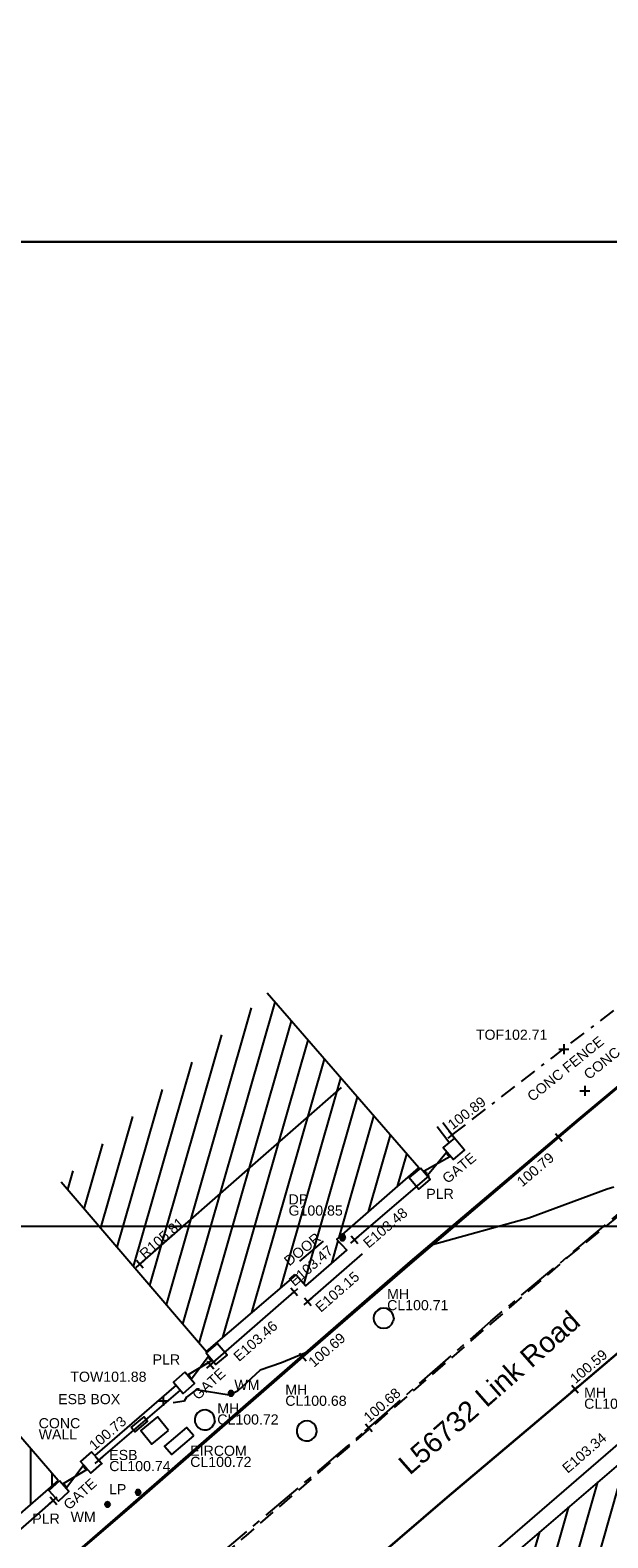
# Model space of a CAD drawing. Extents: x 635157 to 635442, y 694407 to 694910.
# Tile 21 of 104: x 635369 to 635386, y 694479 to 694524. Entities that reach past the tile are written whole.
import ezdxf

# ---------------------------------------------------------------- set-up
doc = ezdxf.new("R2010")
doc.units = 0
doc.header["$MEASUREMENT"] = 0
for name, pattern in [('BORDER', [1.75, 0.5, -0.25, 0.5, -0.25, 0, -0.25]), ('CENTER', [2, 1.25, -0.25, 0.25, -0.25]), ('DASHED', [0.75, 0.5, -0.25])]:
    doc.linetypes.add(name, pattern=pattern)
doc.layers.get('0').update_dxf_attribs({"color": 12, "linetype": 'CONTINUOUS'})
for name, color, linetype in [('APEX TITLE BLOCK', 86, 'CONTINUOUS'), ('BUILDING', 5, 'CONTINUOUS'), ('CONTOURS_MINOR', 132, 'CONTINUOUS'), ('DOOR', 7, 'CONTINUOUS'), ('DOOR_TXT', 7, 'CONTINUOUS'), ('DOWNPIPE', 151, 'CONTINUOUS'), ('DOWNPIPE_RMK', 151, 'CONTINUOUS'), ('EAVE', 3, 'CONTINUOUS'), ('EAVE_LVL', 3, 'CONTINUOUS'), ('EIRCOM_COVER', 3, 'CONTINUOUS'), ('EIRCOM_COVER_RMK', 3, 'CONTINUOUS'), ('ESB_BOX', 1, 'CONTINUOUS'), ('ESB_BOX_TXT', 1, 'CONTINUOUS'), ('ESB_COVER', 1, 'CONTINUOUS'), ('ESB_COVER_RMK', 1, 'CONTINUOUS'), ('FENCE', 32, 'BORDER'), ('FENCE_LVL', 32, 'CONTINUOUS'), ('FENCE_RMK', 32, 'CONTINUOUS'), ('GATE', 7, 'CONTINUOUS'), ('GATE_TXT', 7, 'CONTINUOUS'), ('GULLY', 151, 'CONTINUOUS'), ('HATCHING', 4, 'CONTINUOUS'), ('KERB_BOTTOM', 172, 'CONTINUOUS'), ('KERB_BOTTOM_LVL', 172, 'CONTINUOUS'), ('KERB_TOP', 2, 'CONTINUOUS'), ('LAMPPOST', 6, 'CONTINUOUS'), ('LAMPPOST_TXT', 6, 'CONTINUOUS'), ('LAYOUTS', 9, 'CONTINUOUS'), ('MANHOLES', 12, 'CONTINUOUS'), ('MANHOLES_RMK', 12, 'CONTINUOUS'), ('MARKINGS_DASHED_WHITE', 9, 'DASHED'), ('PILLAR', 12, 'CONTINUOUS'), ('PILLAR_RMK', 12, 'CONTINUOUS'), ('RIDGE', 6, 'CONTINUOUS'), ('RIDGE_LVL', 6, 'CONTINUOUS'), ('ROAD_CROWNLINE', 212, 'CENTER'), ('ROAD_CROWNLINE_LVL', 212, 'CONTINUOUS'), ('TEXT', 7, 'CONTINUOUS'), ('TEXT_RMK', 7, 'CONTINUOUS'), ('TEXT_TXT', 7, 'CONTINUOUS'), ('TOP_OF_FENCE_LEVEL', 212, 'CONTINUOUS'), ('TOP_OF_FENCE_LEVEL_TXT', 212, 'CONTINUOUS'), ('TOP_OF_WALL_LEVEL', 212, 'CONTINUOUS'), ('TOP_OF_WALL_LEVEL_TXT', 212, 'CONTINUOUS'), ('WALL', 12, 'CONTINUOUS'), ('WALL_LVL', 12, 'CONTINUOUS'), ('WALL_RMK', 12, 'CONTINUOUS'), ('WATER_METER', 5, 'CONTINUOUS'), ('WATER_METER_TXT', 5, 'CONTINUOUS')]:
    doc.layers.add(name, color=color, linetype=linetype)
doc.styles.add('Arial', font='arial.ttf')

# ---------------------------------------------------------------- blocks, each defined once
blk = doc.blocks.new('TitleBlock')
at = {"layer": 'APEX TITLE BLOCK', "color": 114, "true_color": 0x0fa54c}
blk.add_lwpolyline([(801, 473), (801, -81), (0, -81), (0, 473)], close=True, dxfattribs=at)
blk = doc.blocks.new('CIRCL')
at = {"color": 0, "linetype": 'ByBlock', "flags": 128}
for points in [[(0.5, 0), (0.475, 0.154), (0.404, 0.293), (0.293, 0.404), (0.154, 0.475), (0, 0.5), (-0.154, 0.475), (-0.293, 0.404), (-0.404, 0.293), (-0.475, 0.154), (-0.5, 0), (-0.475, -0.154), (-0.404, -0.293), (-0.293, -0.404), (-0.154, -0.475), (0, -0.5), (0.154, -0.475), (0.293, -0.404), (0.404, -0.293), (0.475, -0.154)], [(0.5, 0), (0.475, -0.154)]]:
    blk.add_lwpolyline(points, dxfattribs=at)
blk = doc.blocks.new('MH_CIR2')
at = {"color": 0, "linetype": 'ByBlock', "flags": 128}
for points in [[(0.5, 0), (0.475, 0.154), (0.404, 0.293), (0.293, 0.404), (0.154, 0.475), (0, 0.5), (-0.154, 0.475), (-0.293, 0.404), (-0.404, 0.293), (-0.475, 0.154), (-0.5, 0), (-0.475, -0.154), (-0.404, -0.293), (-0.293, -0.404), (-0.154, -0.475), (0, -0.5), (0.154, -0.475), (0.293, -0.404), (0.404, -0.293), (0.475, -0.154)], [(-0.499, -0.033), (0.033, 0.499)], [(-0.496, 0.06), (-0.06, 0.496)], [(-0.488, -0.111), (0.111, 0.488)], [(-0.467, -0.18), (0.18, 0.467)], [(-0.467, 0.179), (-0.179, 0.467)], [(-0.438, -0.241), (0.241, 0.438)], [(-0.403, -0.296), (0.296, 0.403)], [(-0.362, -0.345), (0.345, 0.362)], [(-0.315, -0.388), (0.388, 0.315)], [(-0.263, -0.425), (0.425, 0.263)], [(-0.204, -0.456), (0.456, 0.204)], [(-0.138, -0.48), (0.48, 0.138)], [(-0.064, -0.496), (0.496, 0.064)], [(0.5, 0), (0.475, -0.154)], [(0.022, -0.5), (0.5, -0.022)], [(0.128, -0.483), (0.483, -0.128)], [(0.305, -0.396), (0.396, -0.305)]]:
    blk.add_lwpolyline(points, dxfattribs=at)
blk = doc.blocks.new('GATE')
at = {"color": 0, "linetype": 'ByBlock', "flags": 128}
for points in [[(-0.450902, 0), (-0.451904, 0.007014), (-0.455912, 0.014028), (-0.460922, 0.019038), (-0.467936, 0.023046), (-0.475952, 0.024048), (-0.482966, 0.023046), (-0.48998, 0.019038), (-0.49499, 0.014028), (-0.498998, 0.007014), (-0.5, 0), (-0.498998, -0.007014), (-0.49499, -0.014028), (-0.48998, -0.019038), (-0.482966, -0.023046), (-0.475952, -0.024048), (-0.467936, -0.023046), (-0.460922, -0.019038), (-0.455912, -0.014028), (-0.451904, -0.007014)], [(-0.475952, 0.024048), (-0.475952, 0.078156), (0.475952, -0.078156), (0.475952, -0.024048)], [(-0.475952, -0.024048), (-0.475952, -0.078156), (0.475952, 0.078156), (0.475952, 0.024048)], [(-0.450902, 0), (-0.451904, -0.007014)], [(0.5, 0), (0.498998, 0.007014), (0.49499, 0.014028), (0.48998, 0.019038), (0.482966, 0.023046), (0.475952, 0.024048), (0.467936, 0.023046), (0.460922, 0.019038), (0.455912, 0.014028), (0.451904, 0.007014), (0.450902, 0), (0.451904, -0.007014), (0.455912, -0.014028), (0.460922, -0.019038), (0.467936, -0.023046), (0.475952, -0.024048), (0.482966, -0.023046), (0.48998, -0.019038), (0.49499, -0.014028), (0.498998, -0.007014)], [(0.5, 0), (0.498998, -0.007014)]]:
    blk.add_lwpolyline(points, dxfattribs=at)
blk = doc.blocks.new('SPOT')
at = {"color": 0, "linetype": 'ByBlock', "flags": 128}
for points in [[(-0.5, 0), (0.5, 0)], [(0, 0.5), (0, -0.5)]]:
    blk.add_lwpolyline(points, dxfattribs=at)
blk = doc.blocks.new('MH_CIR1')
at = {"color": 0, "linetype": 'ByBlock', "flags": 128}
for points in [[(0.5, 0), (0.475, 0.154), (0.404, 0.293), (0.293, 0.404), (0.154, 0.475), (0, 0.5), (-0.154, 0.475), (-0.293, 0.404), (-0.404, 0.293), (-0.475, 0.154), (-0.5, 0), (-0.475, -0.154), (-0.404, -0.293), (-0.293, -0.404), (-0.154, -0.475), (0, -0.5), (0.154, -0.475), (0.293, -0.404), (0.404, -0.293), (0.475, -0.154)], [(0.49, 0), (0.466, 0.151), (0.396, 0.288), (0.288, 0.396), (0.151, 0.466), (0, 0.49), (-0.151, 0.466), (-0.288, 0.396), (-0.396, 0.288), (-0.466, 0.151), (-0.49, 0), (-0.466, -0.151), (-0.396, -0.288), (-0.288, -0.396), (-0.151, -0.466), (0, -0.49), (0.151, -0.466), (0.288, -0.396), (0.396, -0.288), (0.466, -0.151)], [(0.471, 0), (0.448, 0.145), (0.381, 0.276), (0.276, 0.381), (0.145, 0.448), (0, 0.471), (-0.145, 0.448), (-0.276, 0.381), (-0.381, 0.276), (-0.448, 0.145), (-0.471, 0), (-0.448, -0.145), (-0.381, -0.276), (-0.276, -0.381), (-0.145, -0.448), (0, -0.471), (0.145, -0.448), (0.276, -0.381), (0.381, -0.276), (0.448, -0.145)], [(0.471, 0), (0.448, -0.145)], [(0.49, 0), (0.466, -0.151)], [(0.5, 0), (0.475, -0.154)]]:
    blk.add_lwpolyline(points, dxfattribs=at)

msp = doc.modelspace()

# ---------------------------------------------------------------- hatches: boundary and pattern name
at = {"layer": 'HATCHING'}
h = msp.add_hatch(dxfattribs=at)
h.set_pattern_fill('ANSI31', color=256, scale=5, angle=29)
h.paths.add_polyline_path([(635375.761, 694495.577), (635369.651, 694489.99), (635373.953, 694484.959), (635376.612, 694487.233), (635376.908, 694486.913), (635378.124, 694487.967), (635377.825, 694488.285), (635380.257, 694490.403)])
h.paths.add_polyline_path([(635386.735, 694482.092), (635382.232, 694478.239), (635377.264, 694473.927), (635373.703, 694470.866), (635379.644, 694463.935), (635392.289, 694475.638)])
h.paths.add_polyline_path([(635400.105, 694493.672), (635389.07, 694484.138), (635394.147, 694478.241), (635405.114, 694487.866)])
h.paths.add_polyline_path([(635414.354, 694498.338), (635411.485, 694502.049), (635405.029, 694497.064), (635412.734, 694487.163), (635419.036, 694492.258)])
h.paths.add_polyline_path([(635406.553, 694510.502), (635405.186, 694512.171), (635402.921, 694514.956), (635400.384, 694518.061), (635398.911, 694519.718), (635396.087, 694522.809), (635392.808, 694519.852), (635385.975, 694514.112), (635395.659, 694502.571), (635401.099, 694507.211), (635401.496, 694506.698)])
h.paths.add_polyline_path([(635426.874, 694517.566), (635419.573, 694512.507), (635421.884, 694509.166), (635424.227, 694505.781), (635424.337, 694505.581), (635424.396, 694505.475), (635425.173, 694504.426), (635426.531, 694502.629), (635427.374, 694501.532), (635435.798, 694505.95)])
h.paths.add_polyline_path([(635376.564, 694486.763), (635377.854, 694487.892), (635377.551, 694488.238), (635376.261, 694487.109)], flags=25)
h.paths.add_polyline_path([(635372.129, 694487.575), (635373.436, 694488.719), (635373.134, 694489.065), (635371.826, 694487.921)], flags=24)
h.paths.add_polyline_path([(635376.405, 694487.365), (635377.496, 694488.262), (635377.2, 694488.622), (635376.109, 694487.725)], flags=24)
h.paths.add_polyline_path([(635377.121, 694467.895), (635378.437, 694469.03), (635378.136, 694469.378), (635376.821, 694468.243)], flags=24)
h.paths.add_polyline_path([(635383.717, 694477.795), (635384.727, 694478.782), (635384.402, 694479.115), (635383.391, 694478.129)], flags=24)
h.paths.add_polyline_path([(635376.963, 694471.958), (635378.026, 694472.889), (635377.719, 694473.239), (635376.656, 694472.309)], flags=24)
h.paths.add_polyline_path([(635391.965, 694481.245), (635393.278, 694482.384), (635392.976, 694482.731), (635391.664, 694481.592)], flags=24)
h.paths.add_polyline_path([(635396.725, 694489.134), (635397.795, 694490.056), (635397.491, 694490.409), (635396.421, 694489.487)], flags=24)
h.paths.add_polyline_path([(635392.397, 694485.349), (635393.436, 694486.306), (635393.12, 694486.648), (635392.081, 694485.692)], flags=24)
h.paths.add_polyline_path([(635409.423, 694498.224), (635410.484, 694496.849), (635410.848, 694497.129), (635409.787, 694498.505)], flags=24)
h.paths.add_polyline_path([(635409.127, 694499.562), (635410.167, 694499.562), (635410.167, 694500.028), (635409.127, 694500.028)], flags=24)
h.paths.add_polyline_path([(635407.856, 694498.736), (635409.829, 694498.736), (635409.829, 694499.201), (635407.856, 694499.201)], flags=24)
h.paths.add_polyline_path([(635407.856, 694499.066), (635408.43, 694499.066), (635408.43, 694499.531), (635407.856, 694499.531)], flags=24)
h.paths.add_polyline_path([(635409.871, 694500.788), (635411.144, 694499.281), (635411.5, 694499.582), (635410.226, 694501.088)], flags=24)
h.paths.add_polyline_path([(635410.123, 694501.001), (635410.493, 694500.562), (635410.849, 694500.863), (635410.478, 694501.301)], flags=25)
h.paths.add_polyline_path([(635406.662, 694497.946), (635407.237, 694497.946), (635407.237, 694498.412), (635406.662, 694498.412)], flags=24)
h.paths.add_polyline_path([(635406.662, 694497.611), (635408.635, 694497.611), (635408.635, 694498.077), (635406.662, 694498.077)], flags=24)
h.paths.add_polyline_path([(635405.558, 694496.617), (635407.321, 694496.617), (635407.321, 694497.082), (635405.558, 694497.082)], flags=24)
h.paths.add_polyline_path([(635405.561, 694496.954), (635406.293, 694496.954), (635406.293, 694497.404), (635405.561, 694497.404)], flags=24)
h.paths.add_polyline_path([(635411.234, 694501.456), (635412.101, 694500.341), (635412.468, 694500.626), (635411.602, 694501.742)], flags=24)
h.paths.add_polyline_path([(635399.757, 694517.93), (635400.849, 694516.608), (635401.203, 694516.901), (635400.111, 694518.222)], flags=24)
h.paths.add_polyline_path([(635398.009, 694515.162), (635399.106, 694513.814), (635399.462, 694514.104), (635398.366, 694515.452)], flags=24)
h.paths.add_polyline_path([(635392.312, 694518.765), (635393.492, 694517.489), (635393.829, 694517.801), (635392.649, 694519.077)], flags=24)
h.paths.add_polyline_path([(635399.044, 694518.002), (635399.776, 694518.002), (635399.776, 694518.452), (635399.044, 694518.452)], flags=24)
h.paths.add_polyline_path([(635396.331, 694521.378), (635397.326, 694520.375), (635397.656, 694520.703), (635396.661, 694521.706)], flags=24)
h.paths.add_polyline_path([(635402.658, 694514.34), (635403.559, 694513.252), (635403.917, 694513.549), (635403.016, 694514.637)], flags=24)
h.paths.add_polyline_path([(635403.641, 694510.506), (635405.404, 694510.506), (635405.404, 694510.971), (635403.641, 694510.971)], flags=24)
h.paths.add_polyline_path([(635403.644, 694510.843), (635404.376, 694510.843), (635404.376, 694511.293), (635403.644, 694511.293)], flags=24)
h.paths.add_polyline_path([(635399.797, 694507.348), (635401.56, 694507.348), (635401.56, 694507.813), (635399.797, 694507.813)], flags=24)
h.paths.add_polyline_path([(635399.8, 694507.685), (635400.532, 694507.685), (635400.532, 694508.135), (635399.8, 694508.135)], flags=24)
h.paths.add_polyline_path([(635429.57, 694506.871), (635430.624, 694505.489), (635430.989, 694505.768), (635429.936, 694507.15)], flags=24)
h.paths.add_polyline_path([(635423.433, 694514.504), (635424.421, 694513.074), (635424.799, 694513.336), (635423.811, 694514.765)], flags=24)
h.paths.add_polyline_path([(635422.129, 694508.909), (635422.902, 694507.727), (635423.292, 694507.981), (635422.519, 694509.164)], flags=24)
h.paths.add_polyline_path([(635426.631, 694503.191), (635427.38, 694501.993), (635427.775, 694502.239), (635427.026, 694503.438)], flags=24)
h.paths.add_polyline_path([(635376.316, 694489.245), (635377.048, 694489.245), (635377.048, 694489.695), (635376.316, 694489.695)], flags=24)
h.paths.add_polyline_path([(635376.313, 694488.907), (635378.076, 694488.907), (635378.076, 694489.373), (635376.313, 694489.373)], flags=24)
h = msp.add_hatch(dxfattribs=at)
h.set_pattern_fill('ANSI31', color=256, scale=5, angle=45)
h.paths.add_polyline_path([(635365.472, 694477.599), (635365.764, 694477.275), (635366.977, 694478.31), (635366.683, 694478.648), (635369.556, 694481.136), (635365.602, 694485.716), (635351.699, 694475.318), (635351.825, 694475.192), (635353.881, 694472.807), (635354.015, 694472.923), (635356.215, 694474.773), (635358.776, 694471.805), (635361.666, 694474.309), (635361.952, 694473.978), (635363.169, 694475.013), (635362.871, 694475.354)])
h.paths.add_polyline_path([(635353.971, 694472.876), (635355.569, 694474.248), (635355.276, 694474.59), (635353.678, 694473.218)], flags=25)
h.paths.add_polyline_path([(635367.53, 694479.389), (635368.821, 694480.517), (635368.519, 694480.863), (635367.227, 694479.735)], flags=24)
h.paths.add_polyline_path([(635363.557, 694476.056), (635364.859, 694477.171), (635364.56, 694477.52), (635363.258, 694476.405)], flags=24)
h.paths.add_polyline_path([(635365.625, 694481.923), (635366.939, 694483.061), (635366.638, 694483.408), (635365.324, 694482.27)], flags=24)
h.paths.add_polyline_path([(635357.082, 694474.397), (635358.395, 694475.535), (635358.094, 694475.882), (635356.781, 694474.745)], flags=24)
h.paths.add_polyline_path([(635365.298, 694477.775), (635366.38, 694478.682), (635366.081, 694479.039), (635364.998, 694478.132)], flags=24)
h.paths.add_polyline_path([(635361.424, 694476.126), (635362.156, 694476.126), (635362.156, 694476.576), (635361.424, 694476.576)], flags=24)
h.paths.add_polyline_path([(635361.421, 694475.788), (635363.184, 694475.788), (635363.184, 694476.253), (635361.421, 694476.253)], flags=24)

# ---------------------------------------------------------------- linework, layer by layer
at = {"layer": 'BUILDING', "flags": 128}
for points in [[(635369.651, 694489.99), (635373.953, 694484.959), (635376.612, 694487.233), (635376.908, 694486.913), (635378.124, 694487.967), (635377.825, 694488.285), (635380.257, 694490.403), (635375.761, 694495.577)], [(635369.556, 694481.136), (635365.602, 694485.716)], [(635392.289, 694475.638), (635386.735, 694482.092), (635382.232, 694478.239), (635377.264, 694473.927), (635373.703, 694470.866), (635379.644, 694463.935)], [(635369.556, 694481.136), (635366.683, 694478.648), (635366.977, 694478.31), (635365.764, 694477.275), (635365.472, 694477.599), (635362.871, 694475.354), (635363.169, 694475.013), (635361.952, 694473.978), (635361.666, 694474.309), (635358.776, 694471.805)]]:
    msp.add_lwpolyline(points, dxfattribs=at)
at = {"layer": 'CONTOURS_MINOR', "flags": 128}
msp.add_lwpolyline([(635386.038, 694489.833), (635385.839, 694489.769), (635383.516, 694488.911), (635380.656, 694488.121), (635379.98, 694487.556), (635378.654, 694486.434), (635376.871, 694484.913), (635376.179, 694484.626), (635375.551, 694484.413), (635374.88, 694483.791), (635374.632, 694483.671), (635373.654, 694483.826), (635373.363, 694483.605), (635373.291, 694483.486), (635372.964, 694483.445)], dxfattribs=at)
at = {"layer": 'DOOR', "flags": 128}
msp.add_lwpolyline([(635376.722, 694487.635), (635377.425, 694488.234)], dxfattribs=at)
at = {"layer": 'EAVE', "flags": 128}
for points in [[(635378.349, 694488.272), (635380.573, 694490.177)], [(635376.965, 694486.44), (635378.58, 694487.856)], [(635374.08, 694484.565), (635376.558, 694486.734)], [(635373.227, 694471.047), (635386.602, 694482.591)], [(635367.224, 694478.626), (635369.418, 694480.543)]]:
    msp.add_lwpolyline(points, dxfattribs=at)
at = {"layer": 'EIRCOM_COVER', "flags": 128}
msp.add_lwpolyline([(635373.578, 694482.459), (635373.363, 694482.711), (635372.715, 694482.159), (635372.93, 694481.907)], close=True, dxfattribs=at)
at = {"layer": 'ESB_BOX', "flags": 128}
msp.add_lwpolyline([(635371.726, 694482.71), (635372.106, 694483.024), (635372.21, 694482.898), (635371.83, 694482.584)], close=True, dxfattribs=at)
at = {"layer": 'ESB_COVER', "flags": 128}
msp.add_lwpolyline([(635372.835, 694482.623), (635372.503, 694483.027), (635372.005, 694482.618), (635372.337, 694482.214)], close=True, dxfattribs=at)
at = {"layer": 'FENCE', "flags": 128}
msp.add_lwpolyline([(635381.241, 694491.379), (635384.234, 694493.687), (635387.914, 694496.51), (635388.622, 694497.042)], dxfattribs=at)
at = {"layer": 'KERB_BOTTOM', "flags": 128}
for points in [[(635389.088, 694495.234), (635385.002, 694491.819), (635384.405, 694491.311), (635379.977, 694487.543), (635376.815, 694484.8), (635376.033, 694484.121), (635371.651, 694480.309), (635369.253, 694478.257)], [(635378.217, 694478.177), (635381.095, 694480.648), (635383.627, 694482.782), (635384.887, 694483.849), (635386.881, 694485.537)]]:
    msp.add_lwpolyline(points, dxfattribs=at)
at = {"layer": 'KERB_TOP', "flags": 128}
for points in [[(635378.224, 694478.168), (635381.105, 694480.637), (635383.637, 694482.771), (635386.891, 694485.526), (635390.048, 694488.205), (635392.749, 694490.498), (635393.316, 694490.922), (635396.303, 694493.214), (635399.297, 694495.439), (635403.694, 694498.711), (635407.452, 694501.46), (635409.19, 694502.742), (635410.028, 694503.35), (635410.756, 694503.875), (635411.374, 694504.119), (635411.901, 694504.176), (635412.32, 694504.157), (635412.467, 694504.144), (635412.972, 694504.031), (635413.648, 694503.754), (635413.852, 694503.559), (635414.318, 694503), (635415.767, 694501.105), (635417.019, 694499.445)], [(635389.183, 694495.346), (635384.978, 694491.847), (635379.996, 694487.626), (635376.041, 694484.192), (635371.627, 694480.337), (635367.636, 694476.888)]]:
    msp.add_lwpolyline(points, dxfattribs=at)
at = {"layer": 'LAYOUTS', "linetype": 'ByBlock'}
for points in [[(635281.698, 694488.675), (635441.898, 694488.675), (635441.898, 694583.275), (635281.698, 694583.275)], [(635238.208, 694423.253), (635398.408, 694423.253), (635398.408, 694517.853), (635238.208, 694517.853)], [(635238.208, 694423.253), (635398.408, 694423.253), (635398.408, 694517.853), (635238.208, 694517.853)]]:
    msp.add_lwpolyline(points, close=True, dxfattribs=at)
at = {"layer": 'MARKINGS_DASHED_WHITE', "flags": 128}
msp.add_lwpolyline([(635232.031, 694513.576), (635234.463, 694510.066), (635238.59, 694503.35), (635244.668, 694493.135), (635251.193, 694482.552), (635253.372, 694479.273), (635258.354, 694473.214), (635262.055, 694469.815), (635268.244, 694465.809), (635272.364, 694463.799), (635277.026, 694462.138), (635286.274, 694459.716), (635300.828, 694456.353), (635316.198, 694453.052), (635324.813, 694451.518), (635330.452, 694451.092), (635336.605, 694451.368), (635339.099, 694451.665), (635342.443, 694452.505), (635345.014, 694453.768), (635348.122, 694455.814), (635352.448, 694459.552), (635359.463, 694465.834), (635366.533, 694472.013), (635375.129, 694479.501), (635384.668, 694487.746), (635392.972, 694494.506)], dxfattribs=at)
at = {"layer": 'PILLAR', "flags": 128}
for points in [[(635381.311, 694491.287), (635380.98, 694491.01), (635381.278, 694490.653), (635381.609, 694490.93)], [(635380.307, 694490.4), (635379.967, 694490.115), (635380.252, 694489.775), (635380.592, 694490.06)], [(635374.277, 694485.2), (635373.945, 694484.921), (635374.234, 694484.577), (635374.566, 694484.856)], [(635373.311, 694484.345), (635372.978, 694484.055), (635373.269, 694483.721), (635373.602, 694484.011)], [(635370.551, 694481.987), (635370.225, 694481.706), (635370.524, 694481.359), (635370.85, 694481.64)], [(635369.596, 694481.128), (635369.28, 694480.847), (635369.563, 694480.528), (635369.879, 694480.809)]]:
    msp.add_lwpolyline(points, close=True, dxfattribs=at)
at = {"layer": 'RIDGE', "flags": 128}
msp.add_lwpolyline([(635371.982, 694487.555), (635377.96, 694492.787)], dxfattribs=at)
at = {"layer": 'ROAD_CROWNLINE', "flags": 128}
msp.add_lwpolyline([(635219.404, 694523.01), (635220.627, 694522.424), (635224.065, 694520.343), (635225.396, 694519.429), (635227.582, 694517.982), (635227.883, 694517.736), (635229.948, 694516.046), (635231.899, 694513.872), (635234.318, 694510.541), (635234.467, 694510.288), (635235.862, 694507.916), (635238.418, 694503.941), (635239.695, 694501.765), (635241.746, 694498.27), (635244.784, 694493.157), (635245.134, 694492.569), (635249.968, 694484.761), (635250.041, 694484.651), (635253.871, 694478.868), (635255.825, 694476.508), (635257.664, 694474.285), (635258.543, 694473.167), (635262.139, 694469.868), (635262.821, 694469.426), (635266.931, 694466.765), (635268.406, 694465.902), (635271.448, 694464.396), (635272.371, 694463.939), (635276.938, 694462.359), (635280.337, 694461.407), (635280.926, 694461.256), (635286.411, 694459.854), (635290.625, 694458.819), (635291.553, 694458.591), (635295.631, 694457.609), (635300.368, 694456.573), (635300.774, 694456.484), (635308.477, 694454.817), (635310.144, 694454.467), (635315.523, 694453.336), (635319.954, 694452.534), (635324.805, 694451.655), (635329.031, 694451.3), (635329.858, 694451.23), (635330.423, 694451.182), (635336.531, 694451.444), (635339.114, 694451.778), (635339.806, 694451.956), (635342.436, 694452.633), (635344.967, 694453.824), (635348.095, 694455.92), (635348.641, 694456.393), (635352.409, 694459.653), (635356.142, 694463.004), (635357.154, 694463.912), (635361.739, 694467.983), (635363.637, 694469.625), (635366.541, 694472.136), (635371.164, 694476.208), (635372.484, 694477.371), (635378.141, 694482.152), (635378.769, 694482.701), (635382.387, 694485.859), (635386.368, 694489.201), (635387.195, 694489.895), (635390.928, 694492.988), (635394.138, 694495.493), (635395.31, 694496.407), (635399.825, 694499.749), (635402.169, 694501.451), (635404.521, 694503.159), (635408.362, 694505.995), (635410.167, 694507.385), (635410.2, 694507.409), (635410.631, 694507.73)], dxfattribs=at)
at = {"layer": 'WALL', "flags": 128}
for points in [[(635381.311, 694491.287), (635380.967, 694491.741)], [(635381.146, 694491.162), (635380.803, 694491.617)], [(635373.06, 694483.961), (635370.644, 694481.879)], [(635370.765, 694481.739), (635373.188, 694483.814)]]:
    msp.add_lwpolyline(points, dxfattribs=at)

# ---------------------------------------------------------------- block references
at = {"layer": 'APEX TITLE BLOCK', "color": 7, "linetype": 'ByBlock', "xscale": 0.2, "yscale": 0.2, "zscale": 0.2}
msp.add_blockref('TitleBlock', (635238.208, 694423.253), dxfattribs=at)
at = {"layer": 'DOWNPIPE', "xscale": 0.15, "yscale": 0.15, "zscale": 0.15}
msp.add_blockref('MH_CIR1', (635377.992, 694488.363), dxfattribs=at)
at = {"layer": 'EAVE_LVL', "xscale": 0.3, "yscale": 0.3, "zscale": 0.3}
for p, rotation in [((635378.349, 694488.272), 40.58219500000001), ((635376.558, 694486.734), 41.195744), ((635376.965, 694486.44), 41.243641), ((635374.08, 694484.565), 41.195744), ((635369.418, 694480.543), 41.145226)]:
    msp.add_blockref('SPOT', p, dxfattribs=dict(at, rotation=rotation))
at = {"layer": 'FENCE_LVL', "xscale": 0.3, "yscale": 0.3, "zscale": 0.3, "rotation": 37.633247}
msp.add_blockref('SPOT', (635381.241, 694491.379), dxfattribs=at)
at = {"layer": 'GATE'}
for p, xscale, rotation in [((635380.791, 694490.529), 0.90685, 39.872252), ((635373.757, 694484.482), 0.8528339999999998, 42.04362599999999), ((635370.051, 694481.256), 0.851205, 42.01031499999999)]:
    msp.add_blockref('GATE', p, dxfattribs=dict(at, xscale=xscale, rotation=rotation))
at = {"layer": 'GULLY', "xscale": 0.15, "yscale": 0.15, "zscale": 0.15}
msp.add_blockref('MH_CIR2', (635377.99, 694488.325), dxfattribs=at)
at = {"layer": 'KERB_BOTTOM_LVL', "xscale": 0.3, "yscale": 0.3, "zscale": 0.3}
for p, rotation in [((635384.405, 694491.311), 40.395966), ((635376.815, 694484.8), 40.946445), ((635384.887, 694483.849), 40.25293)]:
    msp.add_blockref('SPOT', p, dxfattribs=dict(at, rotation=rotation))
at = {"layer": 'LAMPPOST', "xscale": 0.15, "yscale": 0.15, "zscale": 0.15}
msp.add_blockref('MH_CIR2', (635371.928, 694480.787), dxfattribs=at)
at = {"layer": 'MANHOLES', "xscale": 0.6, "yscale": 0.6, "zscale": 0.6}
msp.add_blockref('CIRCL', (635379.21, 694485.949), dxfattribs=at)
at = {"layer": 'MANHOLES'}
for p, xscale, yscale, zscale, rotation in [((635373.906, 694482.934), 0.6000000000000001, 0.6000000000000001, 0.6000000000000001, 353.865765), ((635376.93, 694482.609), 0.6, 0.6, 0.6, 245.922657)]:
    msp.add_blockref('CIRCL', p, dxfattribs=dict(at, xscale=xscale, yscale=yscale, zscale=zscale, rotation=rotation))
at = {"layer": 'RIDGE_LVL', "xscale": 0.3, "yscale": 0.3, "zscale": 0.3, "rotation": 41.192711}
msp.add_blockref('SPOT', (635371.982, 694487.555), dxfattribs=at)
at = {"layer": 'ROAD_CROWNLINE_LVL', "xscale": 0.3, "yscale": 0.3, "zscale": 0.3, "rotation": 41.122814}
msp.add_blockref('SPOT', (635378.769, 694482.701), dxfattribs=at)
at = {"layer": 'TEXT', "xscale": 0.3, "yscale": 0.3, "zscale": 0.3}
msp.add_blockref('SPOT', (635385.181, 694492.69), dxfattribs=at)
at = {"layer": 'TOP_OF_FENCE_LEVEL', "xscale": 0.3, "yscale": 0.3, "zscale": 0.3}
msp.add_blockref('SPOT', (635384.553, 694493.92), dxfattribs=at)
at = {"layer": 'TOP_OF_WALL_LEVEL', "xscale": 0.3, "yscale": 0.3, "zscale": 0.3}
msp.add_blockref('SPOT', (635372.671, 694483.498), dxfattribs=at)
at = {"layer": 'WALL_LVL', "xscale": 0.3, "yscale": 0.3, "zscale": 0.3, "rotation": 40.557652}
msp.add_blockref('SPOT', (635370.765, 694481.739), dxfattribs=at)
at = {"layer": 'WATER_METER', "xscale": 0.15, "yscale": 0.15, "zscale": 0.15}
for p in [(635374.683, 694483.723), (635371.021, 694480.43)]:
    msp.add_blockref('MH_CIR2', p, dxfattribs=at)

# ---------------------------------------------------------------- texts
at = {"layer": 'DOOR_TXT', "style": 'Arial'}
msp.add_text('DOOR', height=0.3, rotation=39.4454, dxfattribs=at).set_placement((635376.412, 694487.478))
at = {"layer": 'DOWNPIPE_RMK', "style": 'Arial'}
for s, p in [('DP', (635376.391, 694489.32)), ('G100.85', (635376.391, 694488.99))]:
    msp.add_text(s, height=0.3, dxfattribs=at).set_placement(p)
at = {"layer": 'EAVE_LVL', "style": 'Arial'}
for s, rotation, p in [('E103.48', 40.5822, (635378.765, 694488.008)), ('E103.47', 41.1957, (635376.567, 694486.875)), ('E103.15', 41.2436, (635377.349, 694486.105)), ('E103.46', 41.1957, (635374.92, 694484.645)), ('E103.34', 40.7976, (635384.669, 694481.335))]:
    msp.add_text(s, height=0.3, rotation=rotation, dxfattribs=at).set_placement(p)
at = {"layer": 'EIRCOM_COVER_RMK', "style": 'Arial'}
for s, p in [('EIRCOM', (635373.475, 694481.87)), ('CL100.72', (635373.475, 694481.54))]:
    msp.add_text(s, height=0.3, dxfattribs=at).set_placement(p)
at = {"layer": 'ESB_BOX_TXT', "style": 'Arial'}
msp.add_text('ESB BOX', height=0.3, dxfattribs=at).set_placement((635369.558, 694483.401))
at = {"layer": 'ESB_COVER_RMK', "style": 'Arial'}
for s, p in [('ESB', (635371.074, 694481.746)), ('CL100.74', (635371.074, 694481.416))]:
    msp.add_text(s, height=0.3, dxfattribs=at).set_placement(p)
at = {"layer": 'FENCE_LVL', "style": 'Arial'}
msp.add_text('100.89', height=0.3, rotation=37.6332, dxfattribs=at).set_placement((635381.259, 694491.519))
at = {"layer": 'FENCE_RMK', "style": 'Arial'}
msp.add_text('CONC FENCE', height=0.3, rotation=39.0147, dxfattribs=at).set_placement((635383.622, 694492.353))
at = {"layer": 'GATE_TXT', "style": 'Arial'}
for rotation, p in [(39.8723, (635381.107, 694489.92)), (42.0436, (635373.702, 694483.507)), (42.0103, (635369.881, 694480.248))]:
    msp.add_text('GATE', height=0.3, rotation=rotation, dxfattribs=at).set_placement(p)
at = {"layer": 'KERB_BOTTOM_LVL', "style": 'Arial'}
for s, rotation, p in [('100.79', 40.396, (635383.321, 694489.824)), ('100.69', 40.9464, (635377.14, 694484.474)), ('100.59', 40.2529, (635384.899, 694483.99))]:
    msp.add_text(s, height=0.3, rotation=rotation, dxfattribs=at).set_placement(p)
at = {"layer": 'LAMPPOST_TXT', "style": 'Arial'}
msp.add_text('LP', height=0.3, dxfattribs=at).set_placement((635371.067, 694480.732))
at = {"layer": 'MANHOLES_RMK', "style": 'Arial'}
for s, p in [('MH', (635379.315, 694486.515)), ('CL100.71', (635379.315, 694486.185)), ('MH', (635376.295, 694483.682)), ('MH', (635385.158, 694483.595)), ('MH', (635374.278, 694483.128)), ('CL100.68', (635376.295, 694483.352)), ('CL100.72', (635385.158, 694483.265)), ('CL100.72', (635374.278, 694482.798))]:
    msp.add_text(s, height=0.3, dxfattribs=at).set_placement(p)
at = {"layer": 'PILLAR_RMK', "style": 'Arial'}
for p in [(635380.476, 694489.485), (635372.36, 694484.576), (635368.791, 694479.858)]:
    msp.add_text('PLR', height=0.3, dxfattribs=at).set_placement(p)
at = {"layer": 'RIDGE_LVL', "style": 'Arial'}
msp.add_text('R105.81', height=0.3, rotation=41.1927, dxfattribs=at).set_placement((635372.132, 694487.687))
at = {"layer": 'ROAD_CROWNLINE_LVL', "style": 'Arial'}
msp.add_text('100.68', height=0.3, rotation=41.1228, dxfattribs=at).set_placement((635378.779, 694482.842))
at = {"layer": 'TEXT_RMK', "style": 'Arial'}
msp.add_text('L56732 Link Road', height=0.6, rotation=41.3406, dxfattribs=at).set_placement((635379.985, 694481.276))
at = {"layer": 'TEXT_TXT', "style": 'Arial'}
msp.add_text('CONC', height=0.3, rotation=38.898, dxfattribs=at).set_placement((635385.297, 694493.003))
at = {"layer": 'TOP_OF_FENCE_LEVEL_TXT', "style": 'Arial'}
msp.add_text('TOF102.71', height=0.3, dxfattribs=at).set_placement((635381.948, 694494.2))
at = {"layer": 'TOP_OF_WALL_LEVEL_TXT', "style": 'Arial'}
msp.add_text('TOW101.88', height=0.3, dxfattribs=at).set_placement((635369.919, 694484.065))
at = {"layer": 'WALL_LVL', "style": 'Arial'}
msp.add_text('100.73', height=0.3, rotation=40.5577, dxfattribs=at).set_placement((635370.636, 694482.013))
at = {"layer": 'WALL_RMK', "style": 'Arial'}
for s, p in [('CONC', (635368.98, 694482.687)), ('WALL', (635368.98, 694482.357))]:
    msp.add_text(s, height=0.3, dxfattribs=at).set_placement(p)
at = {"layer": 'WATER_METER_TXT', "style": 'Arial'}
for p in [(635374.783, 694483.823), (635369.928, 694479.913)]:
    msp.add_text('WM', height=0.3, dxfattribs=at).set_placement(p)

doc.saveas('drawing.dxf')
